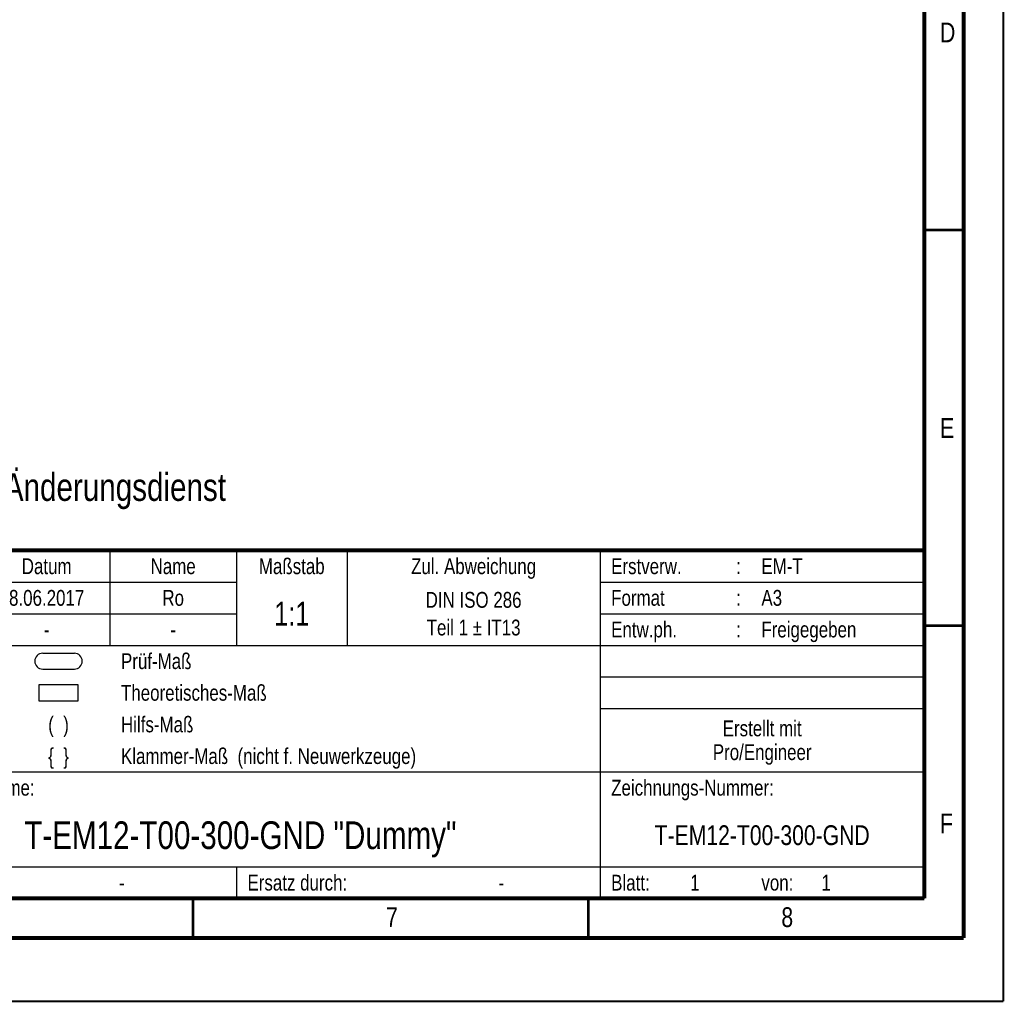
# Model space of a CAD drawing. Header units: millimetres. Extents: x 0 to 420, y 0 to 297.
# Tile 10 of 27: x 296 to 420, y 0 to 124. Entities that reach past the tile are written whole.
import ezdxf

# ---------------------------------------------------------------- set-up
doc = ezdxf.new("R2010")
doc.units = ezdxf.units.MM
doc.header["$LTSCALE"] = 23.1
doc.layers.get('0').update_dxf_attribs({"linetype": 'CONTINUOUS'})
for name, color, linetype in [('_NOTIZEN', 7, 'CONTINUOUS'), ('T-EM12-T00-300-GND_DXF_FORMAT', 7, 'CONTINUOUS'), ('T-EM12-T00-300-GND_DXF_TEXT', 7, 'CONTINUOUS'), ('T-EM12-T00-3DXF_CONTINUOUS_LINE', 7, 'CONTINUOUS')]:
    doc.layers.add(name, color=color, linetype=linetype)
doc.styles.get("Standard").update_dxf_attribs({"font": 'txt', "width": 0.8})

# ---------------------------------------------------------------- blocks, each defined once
blk = doc.blocks.new('PRUEF_BEMASSUNG_BL1', base_point=(300.5, 43))
at = {"layer": 'T-EM12-T00-3DXF_CONTINUOUS_LINE', "color": 7, "linetype": 'Continuous'}
for p, q in [((298.5, 44), (302.5, 44)), ((298.5, 42), (302.5, 42))]:
    blk.add_line(p, q, dxfattribs=at)
for centre, start, end in [((298.5, 43), 90, 270), ((302.5, 43), 270, 90)]:
    blk.add_arc(centre, 1, start, end, dxfattribs=at)
blk = doc.blocks.new('THEORETISCHE_BEMASSUNG_BL2', base_point=(300.5, 39))
at = {"layer": 'T-EM12-T00-3DXF_CONTINUOUS_LINE', "color": 7, "linetype": 'Continuous'}
for p, q in [((298, 40), (298, 38)), ((303, 40), (298, 40)), ((303, 38), (303, 40)), ((298, 38), (303, 38))]:
    blk.add_line(p, q, dxfattribs=at)
blk = doc.blocks.new('*T9')
at = {"color": 2, "linetype": 'Continuous'}
for p, q in [((0, 0), (185, 0)), ((0, 0), (0, -44)), ((11, 0), (11, -8)), ((21, 0), (21, -8)), ((37, 0), (37, -8)), ((53, 0), (53, -44)), ((66, 0), (66, -12)), ((82, 0), (82, -12)), ((98, 0), (98, -12)), ((112, 0), (112, -12)), ((144, 0), (144, -44)), ((185, 0), (185, -44)), ((0, -4), (98, -4)), ((144, -4), (185, -4)), ((0, -8), (98, -8)), ((144, -8), (185, -8)), ((53, -12), (185, -12)), ((69, -12), (69, -28)), ((144, -16), (185, -16)), ((144, -20), (185, -20)), ((0, -28), (185, -28)), ((53, -40), (185, -40)), ((98, -40), (98, -44)), ((0, -44), (185, -44))]:
    blk.add_line(p, q, dxfattribs=at)
at = {"layer": '_NOTIZEN', "color": 5, "linetype": 'Continuous'}
for s, insert, char_height, width, attachment_point, line_spacing_factor in [('k00', (5.5, -1), 2, 9.1429, 2, 0.9), ('8.6.2017', (29, -1), 2, 22.5714, 2, 0.9), ('Ro', (45, -1), 2, 6, 2, 0.9), ('Datum', (74, -1), 2, 15.3333, 2, 0.9), ('Name', (90, -1), 2, 12.5714, 2, 0.9), ('Maßstab', (105, -1), 2, 20.5714, 2, 0.9), ('Zul. Abweichung', (128, -1), 2, 42.6667, 2, 0.9), ('Erstverw.', (145.4, -1), 2, 25.1429, 1, 0.9), ('EM-T', (164.4, -1), 2, 12.5714, 1, 0.9), ('-', (16, -1), 2, 2.8571, 2, 0.9), (':', (161.5, -1), 2, 1.4286, 2, 0.9), ('Z-Index', (5.5, -5), 2, 20, 2, 0.9), ('ÄM-Nr.', (16, -5), 2, 17.7143, 2, 0.9), ('Ersteller', (54.4, -5), 2, 22.8571, 1, 0.9), ('8.06.2017', (74, -5), 2, 25.7143, 2, 0.9), ('A3', (164.4, -5), 2, 6.2857, 1, 0.9), ('Datum', (29, -5), 2, 15.3333, 2, 0.9), ('Name', (45, -5), 2, 12.5714, 2, 0.9), ('Ro', (90, -5), 2, 6, 2, 0.9), ('DIN ISO 286\\PTeil 1 \\Fgdt;{\\Fgdt;`}\\Ftxt; IT13', (128, -5.25), 2, 38.2381, 2, 1.05), ('Format', (145.4, -5), 2, 17.1429, 1, 0.9), (':', (161.5, -5), 2, 1.4286, 2, 0.9), ('1:1', (105, -6.5), 3, 9, 2, 0.9), ('Prüfer', (54.4, -9), 2, 16.2857, 1, 0.9), ('Entw.ph.', (145.4, -9), 2, 22.2857, 1, 0.9), (':', (161.5, -9), 2, 1.4286, 2, 0.9), ('Freigegeben', (164.4, -9), 2, 30.381, 1, 0.9), ('-', (74, -9), 2, 2.8571, 2, 0.9), ('-', (90, -9), 2, 2.8571, 2, 0.9), ('Prüf-Maß', (83.4, -13), 2, 23.4286, 1, 0.9), ('Theoretisches-Maß', (83.4, -17), 2, 48.381, 1, 0.9), ('(  )', (75.5, -21), 2, 9.7143, 2, 0.9), ('Hilfs-Maß', (83.4, -21), 2, 24.9524, 1, 0.9), ('Erstellt mit\\PPro/Engineer', (164.5, -21.5), 2, 33.4286, 2, 0.9), ('\\{  \\}', (75.5, -25), 2, 10.8571, 2, 0.9), ('Klammer-Maß  (nicht f. Neuwerkzeuge)', (83.4, -25), 2, 102.0952, 1, 0.9), ('Zeichnungs-Name:', (54.4, -29), 2, 44.6667, 1, 0.9), ('Zeichnungs-Nummer:', (145.4, -29), 2, 50.9524, 1, 0.9), ('T-EM12-T00-300-GND "Dummy"', (98.5, -34.25), 3.5, 140, 2, 0.9), ('T-EM12-T00-300-GND', (164.5, -34.75), 2.5, 70.119, 2, 0.9), ('Ersatz für:', (54.4, -41), 2, 28.5714, 1, 0.9), ('Ersatz durch:', (99.4, -41), 2, 34.5714, 1, 0.9), ('Blatt:', (145.4, -41), 2, 14, 1, 0.9), ('1', (155.4, -41), 2, 2.2857, 1, 0.9), (' 1', (171.4, -41), 2, 5.4286, 1, 0.9), ('-', (83.5, -41), 2, 2.8571, 2, 0.9), ('-', (131.5, -41), 2, 2.8571, 2, 0.9), ('von:', (164.4, -41), 2, 10, 1, 0.9)]:
    blk.add_mtext(s, dxfattribs=dict(at, insert=insert, char_height=char_height, width=width, attachment_point=attachment_point, line_spacing_factor=line_spacing_factor))
at = {"layer": '_NOTIZEN', "color": 9, "linetype": 'Continuous', "insert": (1.4, -10.5), "char_height": 1.5, "width": 103.3571, "attachment_point": 1, "line_spacing_factor": 0.9}
blk.add_mtext('Weitergabe sowie Vervielfältigung dieses Doku-\\Pments, Verwertung und Mitteilung seines Inhaltes\\Psind verboten, soweit nicht ausdrücklich gestattet.\\PZuwiderhandlungen verpflichten zu Schadenersatz.\\PAlle Rechte für den Fall der Patent-, Gebrauchs-\\Pmuster- oder Geschmacksmustereintragung vorbe-\\Phalten.       Schutzvermerk nach DIN ISO 16016', dxfattribs=at)

msp = doc.modelspace()

# ---------------------------------------------------------------- linework, layer by layer
at = {"layer": 'T-EM12-T00-300-GND_DXF_FORMAT', "color": 9, "linetype": 'Continuous', "const_width": 0.25}
for points in [[(420, 0), (420, 297)], [(0, 0), (420, 0)]]:
    msp.add_lwpolyline(points, dxfattribs=at)
at = {"layer": 'T-EM12-T00-300-GND_DXF_FORMAT', "color": 7, "linetype": 'Continuous'}
for points, const_width in [([(415, 8), (415, 292)], 0.5), ([(410, 13), (410, 287)], 0.5), ([(410, 97.5), (415, 97.5)], 0.35), ([(225, 57), (410, 57)], 0.5), ([(410, 47.5), (415, 47.5)], 0.35), ([(20, 13), (410, 13)], 0.5), ([(317.5, 8), (317.5, 13)], 0.35), ([(367.5, 8), (367.5, 13)], 0.35), ([(15, 8), (415, 8)], 0.5)]:
    msp.add_lwpolyline(points, dxfattribs=dict(at, const_width=const_width))

# ---------------------------------------------------------------- block references
msp.add_blockref('*T9', (225, 57))
at = {"layer": 'T-EM12-T00-3DXF_CONTINUOUS_LINE', "color": 2, "linetype": 'Continuous'}
for name, p in [('PRUEF_BEMASSUNG_BL1', (300.5, 43)), ('THEORETISCHE_BEMASSUNG_BL2', (300.5, 39))]:
    msp.add_blockref(name, p, dxfattribs=at)

# ---------------------------------------------------------------- texts
at = {"layer": 'T-EM12-T00-300-GND_DXF_FORMAT', "color": 5, "linetype": 'Continuous', "char_height": 2.5, "attachment_point": 1, "line_spacing_factor": 0.9}
for s, insert, width in [('D', (412, 123.7288), 3.392857), ('E', (412, 73.7288), 2.678571), ('F', (412, 23.7288), 2.678571), ('7', (341.9276, 11.8879), 2.946429), ('8', (391.9276, 11.8879), 2.946429)]:
    msp.add_mtext(s, dxfattribs=dict(at, insert=insert, width=width))
at = {"layer": 'T-EM12-T00-300-GND_DXF_TEXT', "color": 5, "linetype": 'Continuous', "insert": (225.5156, 66.7584), "char_height": 3.5, "width": 199.5, "attachment_point": 1, "line_spacing_factor": 0.9}
msp.add_mtext('Achtung: Zeichnung unterliegt nicht dem Änderungsdienst', dxfattribs=at)

doc.saveas('drawing.dxf')
